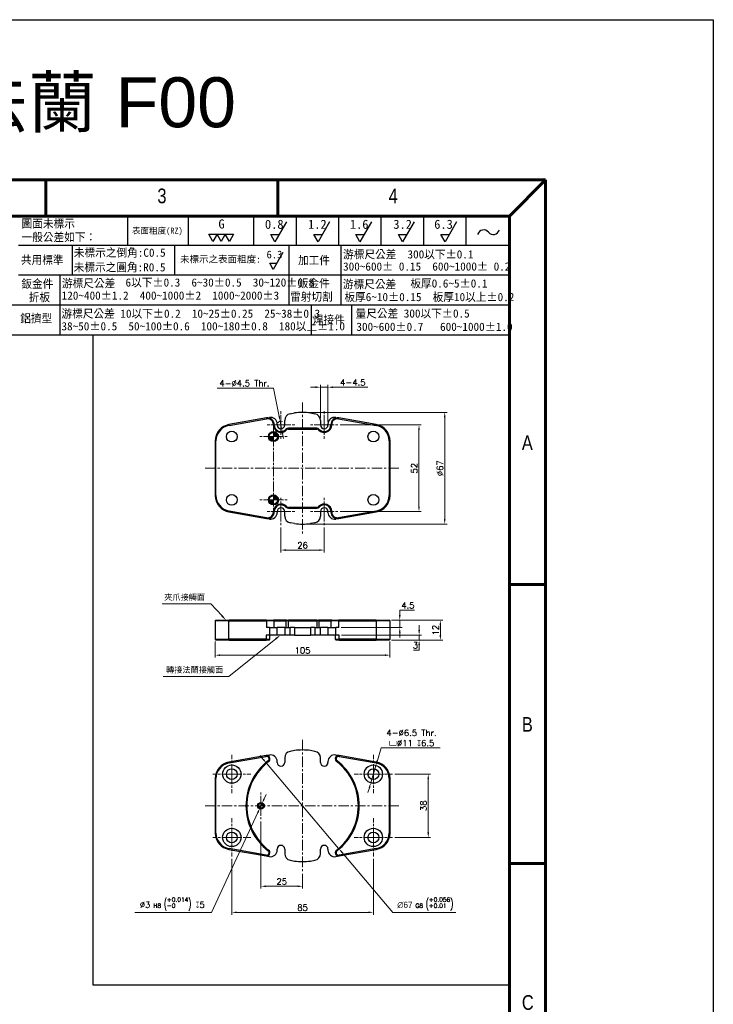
# Model space of a CAD drawing. Header units: inches. Extents: x 0 to 6721, y -3375 to 1330.
# Tile 161 of 198: x 4800 to 5216, y 198 to 789. Entities that reach past the tile are written whole.
import ezdxf
from ezdxf.enums import TextEntityAlignment as Align

# ---------------------------------------------------------------- set-up
doc = ezdxf.new("R2010")
doc.units = ezdxf.units.IN
doc.header["$MEASUREMENT"] = 0
for name, pattern in [('AM_ISO08W050x2', [9, 6, -0.75, 1.5, -0.75]), ('CENTER', [2, 1.25, -0.25, 0.25, -0.25]), ('SLD-實線', [0])]:
    doc.linetypes.add(name, pattern=pattern)
for name, color, linetype, lineweight in [('AM_5', 3, 'Continuous', 15), ('AM_7', 4, 'CENTER', 15), ('可見 (ISO)', 7, 'Continuous', 25), ('窄部可見 (ISO)', 7, 'Continuous', 25)]:
    doc.layers.add(name, color=color, linetype=linetype, lineweight=lineweight)
doc.layers.add('BORDER', color=7, linetype='Continuous')
doc.layers.add('圖框', color=7, linetype='SLD-實線')
doc.styles.add('SEACAD_arial_ttf', font='arial.ttf', dxfattribs={"height": 0.2})
doc.styles.get("Standard").update_dxf_attribs({"font": 'arial.ttf'})
doc.styles.add('尺寸標註', font='romans.shx', dxfattribs={"bigfont": 'CHINESET.SHX'})
doc.styles.add('標題欄', font='txt')
doc.dimstyles.new('複本(3) CNS2-1', dxfattribs={"dimtxt": 3.7, "dimasz": 3, "dimexe": 1.4, "dimexo": 1.4, "dimgap": 1, "dimtad": 1, "dimtoh": 1, "dimdsep": 46, "dimtxsty": '尺寸標註', "dimcen": 0, "dimclrd": 2, "dimclre": 2, "dimclrt": 3, "dimadec": 0, "dimazin": 2, "dimtp": 0.1, "dimtm": 0.1, "dimtfac": 0.71, "dimtmove": 0, "dimatfit": 0, "dimfxl": 0, "dimlwd": 13, "dimlwe": 13, "dimarcsym": 0})
doc.dimstyles.new('複本(3) CNS2-1$0', dxfattribs={"dimtxt": 3.7, "dimasz": 3, "dimexe": 1.4, "dimexo": 1.4, "dimgap": 1, "dimtad": 1, "dimtoh": 1, "dimdsep": 46, "dimtxsty": '尺寸標註', "dimcen": 0, "dimclrd": 2, "dimclre": 2, "dimclrt": 3, "dimadec": 0, "dimazin": 2, "dimtp": 0.1, "dimtm": 0.1, "dimtfac": 0.71, "dimtmove": 0, "dimatfit": 0, "dimfxl": 0, "dimlwd": 13, "dimlwe": 13, "dimarcsym": 0})
doc.dimstyles.new('複本(3) CNS2-1$3', dxfattribs={"dimtxt": 3.7, "dimasz": 3, "dimexe": 1.4, "dimexo": 1.4, "dimgap": 1, "dimtad": 1, "dimtoh": 1, "dimdsep": 46, "dimtxsty": '尺寸標註', "dimcen": 0, "dimclrd": 2, "dimclre": 2, "dimclrt": 3, "dimadec": 0, "dimazin": 2, "dimtp": 0.1, "dimtm": 0.1, "dimtfac": 0.71, "dimtmove": 0, "dimatfit": 0, "dimfxl": 0, "dimlwd": 13, "dimlwe": 13, "dimarcsym": 0})

# ---------------------------------------------------------------- blocks, each defined once
blk = doc.blocks.new('A4橫')
at = {"layer": 'BORDER', "color": 123, "linetype": 'Continuous', "lineweight": 60, "ltscale": 25.4}
for p, q in [((4924.32, 1453.75), (4731.53, 1453.75)), ((4824.32, 1453.75), (4824.32, 1446.54)), ((4870.72, 1453.75), (4870.72, 1446.54)), ((4924.32, 1453.75), (4917.11, 1446.54)), ((4924.32, 1170.89), (4924.32, 1453.75)), ((4917.11, 1446.54), (4731.53, 1446.54)), ((4917.11, 1446.54), (4917.11, 1170.89)), ((4924.32, 1372.83), (4917.11, 1372.83)), ((4924.32, 1316.96), (4917.11, 1316.96))]:
    blk.add_line(p, q, dxfattribs=at)
at = {"layer": 'BORDER', "color": 60, "linetype": 'Continuous', "ltscale": 25.4}
for p, q in [((4840.67, 1446.54), (4840.67, 1440.65)), ((4852.8, 1446.54), (4852.8, 1440.65)), ((4865.9, 1446.54), (4865.9, 1440.65)), ((4865.9, 1446.54), (4865.9, 1440.65)), ((4874.4, 1446.54), (4874.4, 1440.65)), ((4882.9, 1446.54), (4882.9, 1440.65)), ((4891.4, 1446.54), (4891.4, 1440.65)), ((4899.9, 1446.54), (4899.9, 1440.65)), ((4908.4, 1446.54), (4908.4, 1440.65)), ((4917.11, 1440.65), (4818.86, 1440.65)), ((4829.59, 1440.65), (4829.59, 1434.67)), ((4850.09, 1440.65), (4850.09, 1434.67)), ((4872.93, 1440.65), (4872.93, 1434.67)), ((4883.39, 1440.65), (4883.39, 1434.67)), ((4917.11, 1434.67), (4818.86, 1434.67)), ((4827.11, 1434.69), (4827.11, 1422.7)), ((4872.93, 1434.67), (4872.93, 1428.69)), ((4883.39, 1434.67), (4883.39, 1428.69)), ((4917.11, 1428.69), (4731.53, 1428.69)), ((4877.44, 1428.69), (4877.44, 1422.7)), ((4885.49, 1428.69), (4885.49, 1422.7)), ((4917.11, 1422.7), (4731.53, 1422.7))]:
    blk.add_line(p, q, dxfattribs=at)
at = {"layer": 'BORDER', "color": 2, "linetype": 'Continuous', "ltscale": 25.4}
for p, q in [((4872.47, 1445.36), (4870.18, 1441.39)), ((4881.09, 1445.36), (4878.8, 1441.39)), ((4889.47, 1445.36), (4887.18, 1441.39)), ((4898.02, 1445.36), (4895.73, 1441.39)), ((4906.52, 1445.36), (4904.23, 1441.39)), ((4857.76, 1441.45), (4856.93, 1442.88)), ((4856.93, 1442.88), (4858.58, 1442.88)), ((4858.58, 1442.88), (4857.76, 1441.45)), ((4859.4, 1441.45), (4858.58, 1442.88)), ((4858.58, 1442.88), (4860.23, 1442.88)), ((4860.23, 1442.88), (4859.4, 1441.45)), ((4861.05, 1441.45), (4860.23, 1442.88)), ((4860.23, 1442.88), (4861.88, 1442.88)), ((4861.88, 1442.88), (4861.05, 1441.45)), ((4870.18, 1441.39), (4869.35, 1442.82)), ((4869.35, 1442.82), (4871, 1442.82)), ((4878.8, 1441.39), (4877.97, 1442.82)), ((4877.97, 1442.82), (4879.62, 1442.82)), ((4887.18, 1441.39), (4886.35, 1442.82)), ((4886.35, 1442.82), (4888, 1442.82)), ((4895.73, 1441.39), (4894.9, 1442.82)), ((4894.9, 1442.82), (4896.55, 1442.82)), ((4904.23, 1441.39), (4903.41, 1442.82)), ((4903.41, 1442.82), (4905.06, 1442.82)), ((4871.77, 1439.25), (4869.82, 1435.87)), ((4869.82, 1435.87), (4869.12, 1437.09)), ((4869.12, 1437.09), (4870.52, 1437.09))]:
    blk.add_line(p, q, dxfattribs=at)
for centre, start, end in [((4911.95, 1442.49), 39.8056, 162.5792), ((4913.89, 1444.1), 219.8056, 342.5792)]:
    blk.add_arc(centre, 1.26, start, end, dxfattribs=at)
at = {"layer": 'BORDER', "color": 60, "linetype": 'Continuous', "ltscale": 25.4, "style": 'SEACAD_arial_ttf', "width": 0.8}
for s, p in [('3', (4846.64, 1452.04)), ('4', (4892.93, 1452.04)), ('A', (4919.6, 1402.64)), ('B', (4919.6, 1346.29)), ('C', (4919.6, 1290.65))]:
    blk.add_text(s, height=2.94, dxfattribs=at).set_placement(p, align=Align.TOP_LEFT)
at = {"layer": '圖框', "style": '標題欄'}
for s, height, p in [('圖面未標示', 1.641, (4819.45, 1445.85)), ('表面粗度(RZ)', 1.221, (4841.55, 1444.22)), ('G', 1.82, (4858.86, 1445.86)), ('0.8', 1.824, (4868.18, 1445.8)), ('1.2', 1.824, (4876.8, 1445.8)), ('1.6', 1.824, (4885.18, 1445.8)), ('3.2', 1.824, (4893.87, 1445.8)), ('6.3', 1.824, (4902.06, 1445.8)), ('一般公差如下：', 1.641, (4819.45, 1443.14)), ('未標示之倒角:C0.5', 1.6413, (4829.91, 1440.03)), ('共用標準', 1.641, (4819.33, 1438.58)), ('未標示之表面粗度:', 1.36, (4851.17, 1438.57)), ('6.3', 1.553, (4868.49, 1439.61)), ('加工件', 1.641, (4874.79, 1438.51)), ('游標尺公差  300以下%%P0.1', 1.6413, (4883.81, 1439.69)), ('未標示之圓角:R0.5', 1.6413, (4829.88, 1437.1)), ('300~600%%P 0.15  600~1000%%P 0.2', 1.6413, (4883.81, 1437.26)), ('鈑金件', 1.641, (4819.41, 1433.79)), ('游標尺公差', 1.641, (4827.54, 1433.9)), ('6以下%%P0.3  6~30%%P0.5  30~120%%P0.8', 1.6413, (4840.26, 1434.06)), ('鈑金件', 1.641, (4874.74, 1433.9)), ('游標尺公差', 1.641, (4883.77, 1433.71)), ('板厚0.6~5%%P0.1', 1.6413, (4897.28, 1433.87)), ('折板', 1.641, (4820.88, 1431.11)), ('120~400%%P1.2  400~1000%%P2  1000~2000%%P3', 1.6413, (4827.48, 1431.44)), ('雷射切割', 1.641, (4873.21, 1431.22)), ('板厚6~10%%P0.15  板厚10以上%%P0.2', 1.6413, (4884.08, 1431.15)), ('鋁擠型', 1.641, (4819.18, 1426.88)), ('游標尺公差 10以下%%P0.2  10~25%%P0.25  25~38%%P0.3', 1.6413, (4827.44, 1427.83)), ('焊接件', 1.641, (4877.74, 1426.61)), ('量尺公差 300以下%%P0.5  ', 1.6413, (4886.31, 1427.86)), ('38~50%%P0.5  50~100%%P0.6  100~180%%P0.8  180以上%%P1.0', 1.6413, (4827.44, 1425.3)), ('300~600%%P0.7   600~1000%%P1.0', 1.6413, (4886.48, 1425.2))]:
    blk.add_text(s, height=height, dxfattribs=at).set_placement(p, align=Align.TOP_LEFT)
blk = doc.blocks.new('*D423')
at = {"layer": 'AM_5', "color": 2, "lineweight": 13}
for p, q in [((4956.55, 484.42), (4956.55, 469.54)), ((4982.55, 484.42), (4982.55, 469.54)), ((4959.55, 470.94), (4979.55, 470.94))]:
    blk.add_line(p, q, dxfattribs=at)
at = {"layer": 'AM_5', "color": 2}
for points in [[(4959.55, 471.44), (4959.55, 470.44), (4956.55, 470.94)], [(4979.55, 471.44), (4979.55, 470.44), (4982.55, 470.94)]]:
    blk.add_solid(points, dxfattribs=at)
at = {"layer": 'Defpoints', "color": 0}
for p in [(4956.55, 485.82), (4982.55, 485.82), (4982.55, 470.94)]:
    blk.add_point(p, dxfattribs=at)
at = {"layer": 'AM_5', "color": 3, "insert": (4969.55, 473.79), "char_height": 3.7, "attachment_point": 5, "style": '尺寸標註'}
blk.add_mtext('26', dxfattribs=at)
blk = doc.blocks.new('*D424')
at = {"layer": 'AM_5', "color": 2, "lineweight": 13}
for p, q in [((4992.2, 546.07), (5040.86, 546.07)), ((5039.46, 543.07), (5039.46, 497.07)), ((4992.2, 494.07), (5040.86, 494.07))]:
    blk.add_line(p, q, dxfattribs=at)
at = {"layer": 'AM_5', "color": 2}
for points in [[(5038.96, 543.07), (5039.96, 543.07), (5039.46, 546.07)], [(5038.96, 497.07), (5039.96, 497.07), (5039.46, 494.07)]]:
    blk.add_solid(points, dxfattribs=at)
at = {"layer": 'Defpoints', "color": 0}
for p in [(4990.8, 546.07), (4990.8, 494.07), (5039.46, 494.07)]:
    blk.add_point(p, dxfattribs=at)
at = {"layer": 'AM_5', "color": 3, "insert": (5036.61, 520.07), "char_height": 3.7, "attachment_point": 5, "rotation": 90, "style": '尺寸標註'}
blk.add_mtext('52', dxfattribs=at)
blk = doc.blocks.new('*D425')
at = {"layer": 'AM_5', "color": 2, "lineweight": 13}
for p, q in [((4970.95, 553.57), (5056.31, 553.57)), ((5054.91, 550.57), (5054.91, 489.57)), ((4970.95, 486.57), (5056.31, 486.57))]:
    blk.add_line(p, q, dxfattribs=at)
at = {"layer": 'AM_5', "color": 2}
for points in [[(5054.41, 550.57), (5055.41, 550.57), (5054.91, 553.57)], [(5054.41, 489.57), (5055.41, 489.57), (5054.91, 486.57)]]:
    blk.add_solid(points, dxfattribs=at)
at = {"layer": 'Defpoints', "color": 0}
for p in [(4969.55, 553.57), (4969.55, 486.57), (5054.91, 486.57)]:
    blk.add_point(p, dxfattribs=at)
at = {"layer": 'AM_5', "color": 3, "insert": (5052.06, 520.07), "char_height": 3.7, "attachment_point": 5, "rotation": 90, "style": '尺寸標註'}
blk.add_mtext('%%C67', dxfattribs=at)
blk = doc.blocks.new('*D426')
at = {"layer": 'AM_5', "color": 2, "lineweight": 13}
for p, q in [((4952.13, 568.21), (4918.18, 568.21)), ((4955.52, 551.22), (4952.13, 568.21)), ((4956.99, 543.87), (4956.11, 548.28)), ((4957.58, 540.93), (4958.17, 537.98))]:
    blk.add_line(p, q, dxfattribs=at)
blk.add_arc((4956.55, 546.07), 2.25, 65.65847, 144.34929, dxfattribs=at)
at = {"layer": 'AM_5', "color": 2}
for points in [[(4956.01, 551.32), (4955.03, 551.12), (4956.11, 548.28)], [(4958.07, 541.02), (4957.09, 540.83), (4956.99, 543.87)]]:
    blk.add_solid(points, dxfattribs=at)
at = {"layer": 'Defpoints', "color": 0}
for p in [(4956.11, 548.28), (4956.99, 543.87)]:
    blk.add_point(p, dxfattribs=at)
at = {"layer": 'AM_5', "color": 3, "insert": (4934.65, 571.06), "char_height": 3.7, "attachment_point": 5, "style": '尺寸標註'}
blk.add_mtext('4-∅4.5 Thr.', dxfattribs=at)
blk = doc.blocks.new('*D427')
at = {"layer": 'AM_5', "color": 2, "lineweight": 13}
for p, q in [((4977.3, 568.71), (4974.3, 568.71)), ((4980.3, 550.22), (4980.3, 570.11)), ((4980.3, 568.71), (4984.8, 568.71)), ((4984.8, 548.02), (4984.8, 570.11)), ((4987.8, 568.71), (5008.66, 568.71))]:
    blk.add_line(p, q, dxfattribs=at)
at = {"layer": 'AM_5', "color": 2}
for points in [[(4977.3, 569.21), (4977.3, 568.21), (4980.3, 568.71)], [(4987.8, 569.21), (4987.8, 568.21), (4984.8, 568.71)]]:
    blk.add_solid(points, dxfattribs=at)
at = {"layer": 'Defpoints', "color": 0}
for p in [(4984.8, 568.71), (4980.3, 548.82), (4984.8, 546.62)]:
    blk.add_point(p, dxfattribs=at)
at = {"layer": 'AM_5', "color": 3, "insert": (4999.73, 571.56), "char_height": 3.7, "attachment_point": 5, "style": '尺寸標註'}
blk.add_mtext('4-4.5', dxfattribs=at)
blk = doc.blocks.new('*D428')
at = {"layer": 'AM_5', "color": 2, "lineweight": 13}
for p, q in [((5039.56, 422.88), (5039.56, 425.88)), ((4992.92, 419.88), (5040.96, 419.88)), ((5039.56, 419.88), (5039.56, 416.88)), ((5022.95, 416.88), (5040.96, 416.88)), ((5039.56, 413.88), (5039.56, 410.88)), ((5039.56, 410.88), (5036.1, 410.88))]:
    blk.add_line(p, q, dxfattribs=at)
at = {"layer": 'AM_5', "color": 2}
for points in [[(5039.06, 422.88), (5040.06, 422.88), (5039.56, 419.88)], [(5039.06, 413.88), (5040.06, 413.88), (5039.56, 416.88)]]:
    blk.add_solid(points, dxfattribs=at)
at = {"layer": 'Defpoints', "color": 0}
for p in [(4991.52, 419.88), (5021.55, 416.88), (5039.56, 416.88)]:
    blk.add_point(p, dxfattribs=at)
at = {"layer": 'AM_5', "color": 3, "insert": (5037.33, 413.73), "char_height": 3.7, "attachment_point": 5, "style": '尺寸標註'}
blk.add_mtext('3', dxfattribs=at)
blk = doc.blocks.new('*D429')
at = {"layer": 'AM_5', "color": 2, "lineweight": 13}
for p, q in [((5027.91, 431.88), (5027.91, 434.88)), ((5027.91, 434.88), (5036.67, 434.88)), ((5022.95, 428.88), (5029.31, 428.88)), ((5027.91, 424.38), (5027.91, 428.88)), ((4992.65, 424.38), (5029.31, 424.38)), ((5027.91, 421.38), (5027.91, 418.38))]:
    blk.add_line(p, q, dxfattribs=at)
at = {"layer": 'AM_5', "color": 2}
for points in [[(5027.41, 431.88), (5028.41, 431.88), (5027.91, 428.88)], [(5027.41, 421.38), (5028.41, 421.38), (5027.91, 424.38)]]:
    blk.add_solid(points, dxfattribs=at)
at = {"layer": 'Defpoints', "color": 0}
for p in [(5021.55, 428.88), (4991.25, 424.38), (5027.91, 424.38)]:
    blk.add_point(p, dxfattribs=at)
at = {"layer": 'AM_5', "color": 3, "insert": (5032.79, 437.73), "char_height": 3.7, "attachment_point": 5, "style": '尺寸標註'}
blk.add_mtext('4.5', dxfattribs=at)
blk = doc.blocks.new('*D430')
at = {"layer": 'AM_5', "color": 2, "lineweight": 13}
for p, q in [((5022.95, 428.88), (5053.69, 428.88)), ((5052.29, 425.88), (5052.29, 419.88)), ((5022.95, 416.88), (5053.69, 416.88))]:
    blk.add_line(p, q, dxfattribs=at)
at = {"layer": 'AM_5', "color": 2}
for points in [[(5051.79, 425.88), (5052.79, 425.88), (5052.29, 428.88)], [(5051.79, 419.88), (5052.79, 419.88), (5052.29, 416.88)]]:
    blk.add_solid(points, dxfattribs=at)
at = {"layer": 'Defpoints', "color": 0}
for p in [(5021.55, 428.88), (5021.55, 416.88), (5052.29, 416.88)]:
    blk.add_point(p, dxfattribs=at)
at = {"layer": 'AM_5', "color": 3, "insert": (5049.44, 422.88), "char_height": 3.7, "attachment_point": 5, "rotation": 90, "style": '尺寸標註'}
blk.add_mtext('12', dxfattribs=at)
blk = doc.blocks.new('*D431')
at = {"layer": 'AM_5', "color": 2, "lineweight": 13}
for p, q in [((4917.05, 415.98), (4917.05, 406.46)), ((5022.05, 415.98), (5022.05, 406.46)), ((4920.05, 407.86), (5019.05, 407.86))]:
    blk.add_line(p, q, dxfattribs=at)
at = {"layer": 'AM_5', "color": 2}
for points in [[(4920.05, 408.36), (4920.05, 407.36), (4917.05, 407.86)], [(5019.05, 408.36), (5019.05, 407.36), (5022.05, 407.86)]]:
    blk.add_solid(points, dxfattribs=at)
at = {"layer": 'Defpoints', "color": 0}
for p in [(4917.05, 417.38), (5022.05, 417.38), (5022.05, 407.86)]:
    blk.add_point(p, dxfattribs=at)
at = {"layer": 'AM_5', "color": 3, "insert": (4969.55, 410.71), "char_height": 3.7, "attachment_point": 5, "style": '尺寸標註'}
blk.add_mtext('105', dxfattribs=at)
blk = doc.blocks.new('*D432')
at = {"layer": 'AM_5', "color": 2, "lineweight": 13}
for p, q in [((5024.95, 336.46), (5046.42, 336.46)), ((5045.02, 333.46), (5045.02, 301.46)), ((5024.95, 298.46), (5046.42, 298.46))]:
    blk.add_line(p, q, dxfattribs=at)
at = {"layer": 'AM_5', "color": 2}
for points in [[(5044.52, 333.46), (5045.52, 333.46), (5045.02, 336.46)], [(5044.52, 301.46), (5045.52, 301.46), (5045.02, 298.46)]]:
    blk.add_solid(points, dxfattribs=at)
at = {"layer": 'Defpoints', "color": 0}
for p in [(5023.55, 336.46), (5023.55, 298.46), (5045.02, 298.46)]:
    blk.add_point(p, dxfattribs=at)
at = {"layer": 'AM_5', "color": 3, "insert": (5042.17, 317.46), "char_height": 3.7, "attachment_point": 5, "rotation": 90, "style": '尺寸標註'}
blk.add_mtext('38', dxfattribs=at)
blk = doc.blocks.new('*D433')
at = {"layer": 'AM_5', "color": 2, "lineweight": 13}
for p, q in [((4927.05, 285.56), (4927.05, 252.09)), ((5012.05, 285.56), (5012.05, 252.09)), ((4930.05, 253.49), (5009.05, 253.49))]:
    blk.add_line(p, q, dxfattribs=at)
at = {"layer": 'AM_5', "color": 2}
for points in [[(4930.05, 253.99), (4930.05, 252.99), (4927.05, 253.49)], [(5009.05, 253.99), (5009.05, 252.99), (5012.05, 253.49)]]:
    blk.add_solid(points, dxfattribs=at)
at = {"layer": 'Defpoints', "color": 0}
for p in [(4927.05, 286.96), (5012.05, 286.96), (5012.05, 253.49)]:
    blk.add_point(p, dxfattribs=at)
at = {"layer": 'AM_5', "color": 3, "insert": (4969.55, 256.34), "char_height": 3.7, "attachment_point": 5, "style": '尺寸標註'}
blk.add_mtext('85', dxfattribs=at)
blk = doc.blocks.new('*D434')
at = {"layer": 'AM_5', "color": 2, "lineweight": 13}
for p, q in [((4944.55, 308.06), (4944.55, 267.74)), ((4969.55, 276.56), (4969.55, 267.74)), ((4947.55, 269.14), (4966.55, 269.14))]:
    blk.add_line(p, q, dxfattribs=at)
at = {"layer": 'AM_5', "color": 2}
for points in [[(4947.55, 269.64), (4947.55, 268.64), (4944.55, 269.14)], [(4966.55, 269.64), (4966.55, 268.64), (4969.55, 269.14)]]:
    blk.add_solid(points, dxfattribs=at)
at = {"layer": 'Defpoints', "color": 0}
for p in [(4944.55, 309.46), (4969.55, 277.96), (4969.55, 269.14)]:
    blk.add_point(p, dxfattribs=at)
at = {"layer": 'AM_5', "color": 3, "insert": (4957.05, 271.99), "char_height": 3.7, "attachment_point": 5, "style": '尺寸標註'}
blk.add_mtext('25', dxfattribs=at)
blk = doc.blocks.new('*D435')
at = {"layer": 'AM_5', "color": 2, "lineweight": 13}
for p, q in [((4946.45, 321.54), (4947.71, 324.26)), ((4942.66, 313.37), (4914.91, 253.49)), ((4945.18, 318.82), (4943.92, 316.09)), ((4914.91, 253.49), (4868.71, 253.49))]:
    blk.add_line(p, q, dxfattribs=at)
at = {"layer": 'AM_5', "color": 2}
for points in [[(4945.99, 321.75), (4946.9, 321.33), (4945.18, 318.82)], [(4942.21, 313.58), (4943.11, 313.16), (4943.92, 316.09)]]:
    blk.add_solid(points, dxfattribs=at)
at = {"layer": 'Defpoints', "color": 0}
for p in [(4943.92, 316.09), (4945.18, 318.82)]:
    blk.add_point(p, dxfattribs=at)
at = {"layer": 'AM_5', "color": 3, "insert": (4891.31, 258.44), "char_height": 3.7, "attachment_point": 5, "style": '尺寸標註'}
blk.add_mtext('∅3{}{\\H0.7x;\\C3; H8 {\\H2x;\\W0.5;(}\\S+0.014^ -0;{\\H2x;\\W0.5;)}}{{}} {\\Famgdt|c136;x}5', dxfattribs=at)
blk = doc.blocks.new('*D436')
at = {"layer": 'AM_5', "color": 2, "lineweight": 13}
for p, q in [((5014.46, 344.61), (5016.71, 352.22)), ((5016.71, 352.22), (5052.25, 352.22)), ((5010.49, 331.18), (5013.61, 341.73)), ((5009.64, 328.3), (5008.79, 325.43))]:
    blk.add_line(p, q, dxfattribs=at)
at = {"layer": 'AM_5', "color": 2}
for points in [[(5013.98, 344.75), (5014.94, 344.47), (5013.61, 341.73)], [(5009.16, 328.45), (5010.12, 328.16), (5010.49, 331.18)]]:
    blk.add_solid(points, dxfattribs=at)
at = {"layer": 'Defpoints', "color": 0}
for p in [(5013.61, 341.73), (5010.49, 331.18)]:
    blk.add_point(p, dxfattribs=at)
at = {"layer": 'AM_5', "color": 3, "insert": (5034.98, 358.15), "char_height": 3.7, "attachment_point": 5, "style": '尺寸標註'}
blk.add_mtext('4-∅6.5 Thr.\\P{\\Famgdt|c136;v}∅11 {\\Famgdt|c136;x}6.5', dxfattribs=at)
blk = doc.blocks.new('SW_DOWELSYMBOL_1')
at = {"linetype": 'Continuous', "lineweight": 18}
h = blk.add_hatch(color=0, dxfattribs=at)
edge = h.paths.add_edge_path(flags=0)
edge.add_arc((0, 0), 1.5, 180, 270)
edge.add_line((0, -1.5), (0, 0))
edge.add_line((0, 0), (-1.5, 0))
h = blk.add_hatch(color=0, dxfattribs=at)
edge = h.paths.add_edge_path(flags=0)
edge.add_arc((0, 0), 1.5, 0, 90)
edge.add_line((0, 1.5), (0, 0))
edge.add_line((0, 0), (1.5, 0))
at = {"color": 0, "linetype": 'Continuous', "lineweight": 18}
blk.add_circle((0, 0), 1.5, dxfattribs=at)
blk = doc.blocks.new('*D437')
at = {"layer": 'AM_5', "color": 2, "lineweight": 13}
for p, q in [((4945.96, 345.3), (4944.02, 347.59)), ((4947.89, 343.01), (4991.21, 291.9)), ((4993.15, 289.61), (5023.76, 253.49)), ((5023.76, 253.49), (5061.64, 253.49))]:
    blk.add_line(p, q, dxfattribs=at)
at = {"layer": 'AM_5', "color": 2}
for points in [[(4946.34, 345.62), (4945.57, 344.98), (4947.89, 343.01)], [(4993.53, 289.93), (4992.77, 289.29), (4991.21, 291.9)]]:
    blk.add_solid(points, dxfattribs=at)
at = {"layer": 'Defpoints', "color": 0}
for p in [(4947.89, 343.01), (4991.21, 291.9)]:
    blk.add_point(p, dxfattribs=at)
at = {"layer": 'AM_5', "color": 3, "insert": (5043.2, 258.44), "char_height": 3.7, "attachment_point": 5, "style": '尺寸標註'}
blk.add_mtext('{\\fGulim|b0|i0|c129|p0;∅67}{}{\\H0.7x;\\C3; G8 {\\H2x;\\W0.5;(}\\S+0.056^ +0.01;{\\H2x;\\W0.5;)}}', dxfattribs=at)
blk = doc.blocks.new('*S377')
at = {"layer": 'AM_5', "color": 7}
for p, q in [((10269.07, 396.44), (10298.19, 396.44)), ((10298.19, 396.44), (10304.95, 389.13))]:
    blk.add_line(p, q, dxfattribs=at)
at = {"layer": 'AM_5', "color": 7, "linetype": 'Continuous'}
blk.add_trace([(10304.53, 388.73), (10305.38, 389.53), (10307.33, 386.56)], dxfattribs=at)
at = {"layer": 'AM_5', "color": 2, "insert": (10294.69, 398.19), "char_height": 3.5, "attachment_point": 9}
blk.add_mtext('{\\fPMingLiU|b0|i0|c136|p18;夾爪接觸面}', dxfattribs=at)
blk = doc.blocks.new('*S378')
at = {"layer": 'AM_5', "color": 7}
for p, q in [((10301.62, 353.82), (10329.76, 376.37)), ((10262, 353.82), (10301.62, 353.82))]:
    blk.add_line(p, q, dxfattribs=at)
at = {"layer": 'AM_5', "color": 7, "linetype": 'Continuous'}
blk.add_trace([(10330.12, 375.92), (10329.39, 376.83), (10332.49, 378.56)], dxfattribs=at)
at = {"layer": 'AM_5', "color": 2, "insert": (10298.12, 355.57), "char_height": 3.5, "attachment_point": 9}
blk.add_mtext('{\\fPMingLiU|b0|i0|c136|p18;轉接法蘭接觸面}', dxfattribs=at)

msp = doc.modelspace()

# ---------------------------------------------------------------- linework, layer by layer
at = {"color": 7}
for p, q in [((4843.581, 599.964), (4843.581, 209.964)), ((4843.581, 209.964), (5093.78, 209.964))]:
    msp.add_line(p, q, dxfattribs=at)
at = {"color": 4}
msp.add_lwpolyline([(4436.223, 789.318), (5216.223, 789.318), (5216.223, -3374.682), (4436.223, -3374.682)], close=True, dxfattribs=at)
at = {"layer": 'AM_7', "ltscale": 5}
for p, q in [((4969.553, 559.575), (4969.553, 480.575)), ((4911.053, 520.075), (5028.053, 520.075)), ((4969.553, 356.956), (4969.553, 277.956)), ((4911.053, 317.456), (5028.053, 317.456))]:
    msp.add_line(p, q, dxfattribs=at)
at = {"layer": 'AM_7', "linetype": 'AM_ISO08W050x2'}
for p, q in [((4956.553, 546.075), (4956.553, 554.325)), ((4982.553, 546.075), (4982.553, 554.325)), ((4956.553, 546.075), (4948.303, 546.075)), ((4952.053, 548.075), (4952.053, 492.075)), ((4956.553, 546.075), (4964.803, 546.075)), ((4956.553, 546.075), (4956.553, 537.825)), ((4982.553, 546.075), (4974.303, 546.075)), ((4982.553, 546.075), (4990.803, 546.075)), ((4982.553, 546.075), (4982.553, 537.825)), ((4952.053, 539.075), (4943.053, 539.075)), ((4952.053, 539.075), (4961.053, 539.075)), ((4952.053, 501.075), (4943.053, 501.075)), ((4952.053, 501.075), (4961.053, 501.075)), ((4956.553, 494.075), (4956.553, 502.325)), ((4982.553, 494.075), (4982.553, 502.325)), ((4956.553, 494.075), (4948.303, 494.075)), ((4956.553, 494.075), (4964.803, 494.075)), ((4956.553, 494.075), (4956.553, 485.825)), ((4982.553, 494.075), (4974.303, 494.075)), ((4982.553, 494.075), (4990.803, 494.075)), ((4982.553, 494.075), (4982.553, 485.825)), ((4927.053, 336.456), (4927.053, 347.956)), ((5012.053, 336.456), (5012.053, 347.956)), ((4927.053, 336.456), (4915.553, 336.456)), ((4927.053, 336.456), (4938.553, 336.456)), ((4927.053, 336.456), (4927.053, 324.956)), ((5012.053, 336.456), (5000.553, 336.456)), ((5012.053, 336.456), (5023.553, 336.456)), ((5012.053, 336.456), (5012.053, 324.956)), ((4944.553, 317.456), (4944.553, 325.456)), ((4944.553, 317.456), (4944.553, 309.456)), ((4927.053, 298.456), (4927.053, 309.956)), ((5012.053, 298.456), (5012.053, 309.956)), ((4927.053, 298.456), (4915.553, 298.456)), ((4927.053, 298.456), (4938.553, 298.456)), ((4927.053, 298.456), (4927.053, 286.956)), ((5012.053, 298.456), (5000.553, 298.456)), ((5012.053, 298.456), (5023.553, 298.456)), ((5012.053, 298.456), (5012.053, 286.956))]:
    msp.add_line(p, q, dxfattribs=at)
at = {"layer": '可見 (ISO)'}
for p, q in [((4947.859, 550.249), (4925.317, 546.274)), ((4925.404, 545.782), (4947.946, 549.757)), ((4947.859, 550.249), (4949.609, 550.558)), ((4962.109, 552.762), (4964.776, 553.232)), ((4974.331, 553.232), (4976.998, 552.762)), ((4989.498, 550.558), (4991.248, 550.249)), ((4991.161, 549.757), (5013.703, 545.782)), ((5013.79, 546.274), (4991.248, 550.249)), ((4952.053, 546.31), (4952.053, 546.075)), ((4952.553, 546.075), (4952.553, 546.31)), ((4954.303, 546.619), (4954.303, 546.075)), ((4958.803, 546.075), (4958.803, 548.823)), ((4978.081, 544.075), (4961.026, 544.075)), ((4980.303, 548.823), (4980.303, 546.075)), ((4984.803, 546.075), (4984.803, 546.619)), ((4986.553, 546.31), (4986.553, 546.075)), ((4987.053, 546.075), (4987.053, 546.31)), ((4961.026, 543.575), (4978.081, 543.575)), ((4917.053, 536.426), (4917.053, 503.723)), ((4917.553, 503.723), (4917.553, 536.426)), ((5021.553, 536.426), (5021.553, 503.723)), ((5022.053, 503.723), (5022.053, 536.426)), ((4978.081, 496.575), (4961.026, 496.575)), ((4925.317, 493.875), (4947.859, 489.9)), ((4947.946, 490.392), (4925.404, 494.367)), ((4952.053, 494.075), (4952.053, 493.839)), ((4952.553, 493.839), (4952.553, 494.075)), ((4954.303, 494.075), (4954.303, 493.531)), ((4958.803, 491.326), (4958.803, 494.075)), ((4961.026, 496.075), (4978.081, 496.075)), ((4980.303, 494.075), (4980.303, 491.326)), ((4984.803, 493.531), (4984.803, 494.075)), ((4986.553, 494.075), (4986.553, 493.839)), ((4987.053, 493.839), (4987.053, 494.075)), ((5013.703, 494.367), (4991.161, 490.392)), ((4991.248, 489.9), (5013.79, 493.875)), ((4949.609, 489.591), (4947.859, 489.9)), ((4964.776, 486.917), (4962.109, 487.387)), ((4976.998, 487.387), (4974.331, 486.917)), ((4991.248, 489.9), (4989.498, 489.591)), ((4917.053, 428.381), (4917.553, 428.881)), ((4925.317, 428.381), (4917.053, 428.381)), ((4917.053, 428.381), (4917.053, 417.381)), ((4917.553, 428.881), (4925.404, 428.881)), ((4925.317, 428.381), (4947.859, 428.381)), ((4947.946, 428.881), (4925.404, 428.881)), ((4952.553, 428.381), (4947.859, 428.381)), ((4947.946, 428.881), (4952.053, 428.881)), ((4959.908, 428.881), (4952.053, 428.881)), ((4952.553, 428.381), (4952.053, 428.881)), ((4952.553, 428.381), (4959.535, 428.381)), ((4952.553, 424.381), (4952.553, 428.381)), ((4961.026, 428.381), (4959.535, 428.381)), ((4959.908, 428.881), (4961.026, 428.881)), ((4978.081, 428.881), (4961.026, 428.881)), ((4961.026, 428.381), (4978.081, 428.381)), ((4978.081, 428.881), (4979.199, 428.881)), ((4979.572, 428.381), (4978.081, 428.381)), ((4987.053, 428.881), (4979.199, 428.881)), ((4979.572, 428.381), (4986.553, 428.381)), ((4986.553, 428.381), (4987.053, 428.881)), ((4991.248, 428.381), (4986.553, 428.381)), ((4986.553, 428.381), (4986.553, 424.381)), ((4987.053, 428.881), (4991.161, 428.881)), ((5013.703, 428.881), (4991.161, 428.881)), ((4991.248, 428.381), (5013.79, 428.381)), ((5013.703, 428.881), (5021.553, 428.881)), ((5022.053, 428.381), (5013.79, 428.381)), ((5022.053, 428.381), (5021.553, 428.881)), ((5022.053, 417.381), (5022.053, 428.381)), ((4949.609, 419.881), (4947.586, 419.881)), ((4949.609, 424.381), (4947.859, 424.381)), ((4949.609, 424.381), (4954.303, 424.381)), ((4954.303, 419.881), (4949.609, 419.881)), ((4949.933, 417.381), (4949.933, 419.881)), ((4954.303, 419.881), (4954.303, 424.381)), ((4958.803, 424.381), (4954.303, 424.381)), ((4958.803, 419.881), (4954.303, 419.881)), ((4958.803, 424.381), (4962.109, 424.381)), ((4958.803, 424.381), (4958.803, 419.881)), ((4962.109, 419.881), (4958.803, 419.881)), ((4964.776, 424.381), (4962.109, 424.381)), ((4964.776, 419.881), (4962.109, 419.881)), ((4964.776, 424.381), (4964.776, 419.881)), ((4964.776, 424.381), (4974.331, 424.381)), ((4964.776, 419.881), (4974.331, 419.881)), ((4974.331, 424.381), (4974.331, 419.881)), ((4976.998, 424.381), (4974.331, 424.381)), ((4976.998, 419.881), (4974.331, 419.881)), ((4976.998, 424.381), (4980.303, 424.381)), ((4980.303, 419.881), (4976.998, 419.881)), ((4980.303, 419.881), (4980.303, 424.381)), ((4984.803, 424.381), (4980.303, 424.381)), ((4984.803, 419.881), (4980.303, 419.881)), ((4984.803, 424.381), (4989.498, 424.381)), ((4984.803, 424.381), (4984.803, 419.881)), ((4989.498, 419.881), (4984.803, 419.881)), ((4989.174, 419.881), (4989.174, 417.381)), ((4991.248, 424.381), (4989.498, 424.381)), ((4991.521, 419.881), (4989.498, 419.881)), ((4917.053, 417.381), (4925.317, 417.381)), ((4917.053, 417.381), (4917.553, 416.881)), ((4925.404, 416.881), (4917.553, 416.881)), ((4947.586, 417.381), (4925.317, 417.381)), ((4925.404, 416.881), (4947.673, 416.881)), ((4947.586, 417.381), (4949.933, 417.381)), ((4949.433, 416.881), (4947.673, 416.881)), ((4949.433, 416.881), (4949.933, 417.381)), ((4989.174, 417.381), (4991.521, 417.381)), ((4989.674, 416.881), (4989.174, 417.381)), ((4991.434, 416.881), (4989.674, 416.881)), ((4991.434, 416.881), (5013.703, 416.881)), ((5013.79, 417.381), (4991.521, 417.381)), ((5021.553, 416.881), (5013.703, 416.881)), ((5013.79, 417.381), (5022.053, 417.381)), ((5022.053, 417.381), (5021.553, 416.881)), ((4964.776, 350.613), (4962.109, 350.143)), ((4976.998, 350.143), (4974.331, 350.613)), ((4947.586, 347.582), (4925.317, 343.656)), ((4925.404, 343.163), (4947.673, 347.09)), ((4949.609, 347.939), (4947.586, 347.582)), ((4954.303, 343.456), (4954.303, 344)), ((4958.803, 346.204), (4958.803, 343.456)), ((4980.303, 343.456), (4980.303, 346.204)), ((4984.803, 344), (4984.803, 343.456)), ((4991.521, 347.582), (4989.498, 347.939)), ((4991.434, 347.09), (5013.703, 343.163)), ((5013.79, 343.656), (4991.521, 347.582)), ((4917.053, 333.808), (4917.053, 301.104)), ((4917.553, 301.104), (4917.553, 333.808)), ((5021.553, 333.808), (5021.553, 301.104)), ((5022.053, 301.104), (5022.053, 333.808)), ((4925.317, 291.256), (4947.586, 287.329)), ((4947.673, 287.822), (4925.404, 291.748)), ((4954.303, 290.912), (4954.303, 291.456)), ((4958.803, 291.456), (4958.803, 288.708)), ((4980.303, 288.708), (4980.303, 291.456)), ((4984.803, 291.456), (4984.803, 290.912)), ((5013.703, 291.748), (4991.434, 287.822)), ((4991.521, 287.329), (5013.79, 291.256)), ((4947.586, 287.329), (4949.609, 286.972)), ((4962.109, 284.768), (4964.776, 284.298)), ((4974.331, 284.298), (4976.998, 284.768)), ((4989.498, 286.972), (4991.521, 287.329))]:
    msp.add_line(p, q, dxfattribs=at)
for centre, radius in [((4927.053, 539.075), 3.25), ((4952.053, 539.075), 3), ((4952.053, 539.075), 2.5), ((5012.053, 539.075), 3.25), ((4927.053, 501.075), 3.25), ((4952.053, 501.075), 3), ((4952.053, 501.075), 2.5), ((5012.053, 501.075), 3.25), ((4927.053, 336.456), 5.5), ((4927.053, 336.456), 3.25), ((5012.053, 336.456), 5.5), ((5012.053, 336.456), 3.25), ((4944.553, 317.456), 2), ((4944.553, 317.456), 1.5), ((4927.053, 298.456), 5.5), ((4927.053, 298.456), 3.25), ((5012.053, 298.456), 5.5), ((5012.053, 298.456), 3.25)]:
    msp.add_circle(centre, radius, dxfattribs=at)
for centre, radius, start, end in [((4948.553, 546.31), 4, 0, 100), ((4948.553, 546.31), 3.5, 0, 100), ((4950.303, 546.619), 4, 0, 100), ((4962.803, 548.823), 4, 100, 180), ((4969.553, 520.075), 33.5, 81.800336, 98.199664), ((4976.303, 548.823), 4, 0, 80), ((4988.803, 546.619), 4, 80, 180), ((4990.553, 546.31), 4, 80, 180), ((4990.553, 546.31), 3.5, 80, 180), ((4927.053, 536.426), 10, 100, 180), ((4927.053, 536.426), 9.5, 100, 180), ((4956.553, 546.075), 4.5, 180, 318.189685), ((4956.553, 546.075), 4, 180, 318.189685), ((4956.553, 546.075), 2.25, 180, 0), ((4961.026, 542.075), 2, 90, 138.189685), ((4978.081, 542.075), 2, 41.810315, 90), ((4982.553, 546.075), 4.5, 221.810315, 0), ((4982.553, 546.075), 4, 221.810315, 0), ((4982.553, 546.075), 2.25, 180, 0), ((5012.053, 536.426), 9.5, 0, 80), ((5012.053, 536.426), 10, 0, 80), ((4961.026, 542.075), 1.5, 90, 138.189685), ((4978.081, 542.075), 1.5, 41.810315, 90), ((4927.053, 503.723), 10, 180, 260), ((4927.053, 503.723), 9.5, 180, 260), ((5012.053, 503.723), 9.5, 280, 0), ((5012.053, 503.723), 10, 280, 0), ((4956.553, 494.075), 4.5, 41.810315, 180), ((4956.553, 494.075), 4, 41.810315, 180), ((4961.026, 498.075), 2, 221.810315, 270), ((4961.026, 498.075), 1.5, 221.810315, 270), ((4978.081, 498.075), 1.5, 270, 318.189685), ((4978.081, 498.075), 2, 270, 318.189685), ((4982.553, 494.075), 4.5, 0, 138.189685), ((4982.553, 494.075), 4, 0, 138.189685), ((4948.553, 493.839), 4, 260, 0), ((4948.553, 493.839), 3.5, 260, 0), ((4950.303, 493.531), 4, 260, 0), ((4956.553, 494.075), 2.25, 0, 180), ((4962.803, 491.326), 4, 180, 260), ((4976.303, 491.326), 4, 280, 0), ((4982.553, 494.075), 2.25, 0, 180), ((4988.803, 493.531), 4, 180, 280), ((4990.553, 493.839), 4, 180, 280), ((4990.553, 493.839), 3.5, 180, 280), ((4969.553, 520.075), 33.5, 261.800336, 278.199664), ((4962.803, 346.204), 4, 100, 180), ((4969.553, 317.456), 33.5, 81.800336, 98.199664), ((4976.303, 346.204), 4, 0, 80), ((4927.053, 333.808), 10, 100, 180), ((4927.053, 333.808), 9.5, 100, 180), ((4969.553, 317.456), 34, 127.518942, 232.481058), ((4969.553, 317.456), 33.5, 127.518942, 232.481058), ((4947.933, 345.613), 2, 307.518942, 100), ((4947.933, 345.613), 1.5, 307.518942, 100), ((4950.303, 344), 4, 0, 100), ((4956.553, 343.456), 2.25, 180, 0), ((4982.553, 343.456), 2.25, 180, 0), ((4988.803, 344), 4, 80, 180), ((4991.174, 345.613), 2, 80, 232.481058), ((4991.174, 345.613), 1.5, 80, 232.481058), ((4969.553, 317.456), 33.5, 307.518942, 52.481058), ((4969.553, 317.456), 34, 307.518942, 52.481058), ((5012.053, 333.808), 9.5, 0, 80), ((5012.053, 333.808), 10, 0, 80), ((4927.053, 301.104), 10, 180, 260), ((4927.053, 301.104), 9.5, 180, 260), ((5012.053, 301.104), 9.5, 280, 0), ((5012.053, 301.104), 10, 280, 0), ((4947.933, 289.299), 2, 260, 52.481058), ((4947.933, 289.299), 1.5, 260, 52.481058), ((4950.303, 290.912), 4, 260, 0), ((4956.553, 291.456), 2.25, 0, 180), ((4982.553, 291.456), 2.25, 0, 180), ((4988.803, 290.912), 4, 180, 280), ((4991.174, 289.299), 2, 127.518942, 280), ((4991.174, 289.299), 1.5, 127.518942, 280), ((4962.803, 288.708), 4, 180, 260), ((4969.553, 317.456), 33.5, 261.800336, 278.199664), ((4976.303, 288.708), 4, 280, 0)]:
    msp.add_arc(centre, radius, start, end, dxfattribs=at)
at = {"layer": '窄部可見 (ISO)'}
for p, q in [((4947.859, 550.249), (4947.946, 549.757)), ((4991.248, 550.249), (4991.161, 549.757)), ((4925.317, 546.274), (4925.404, 545.782)), ((4952.553, 546.31), (4952.053, 546.31)), ((4952.553, 546.075), (4952.053, 546.075)), ((4961.026, 544.075), (4961.026, 543.575)), ((4978.081, 544.075), (4978.081, 543.575)), ((4986.553, 546.31), (4987.053, 546.31)), ((4986.553, 546.075), (4987.053, 546.075)), ((5013.79, 546.274), (5013.703, 545.782)), ((4959.535, 543.408), (4959.908, 543.075)), ((4979.572, 543.408), (4979.199, 543.075)), ((4917.053, 536.426), (4917.553, 536.426)), ((5022.053, 536.426), (5021.553, 536.426)), ((4917.053, 503.723), (4917.553, 503.723)), ((5022.053, 503.723), (5021.553, 503.723)), ((4959.535, 496.741), (4959.908, 497.075)), ((4961.026, 496.075), (4961.026, 496.575)), ((4978.081, 496.075), (4978.081, 496.575)), ((4979.572, 496.741), (4979.199, 497.075)), ((4925.317, 493.875), (4925.404, 494.367)), ((4952.553, 494.075), (4952.053, 494.075)), ((4952.553, 493.839), (4952.053, 493.839)), ((4986.553, 494.075), (4987.053, 494.075)), ((4986.553, 493.839), (4987.053, 493.839)), ((5013.79, 493.875), (5013.703, 494.367)), ((4947.859, 489.9), (4947.946, 490.392)), ((4991.161, 490.392), (4991.248, 489.9)), ((4925.317, 428.381), (4925.404, 428.881)), ((4925.317, 417.381), (4925.317, 428.381)), ((4947.859, 428.381), (4947.946, 428.881)), ((4947.859, 428.381), (4947.859, 424.381)), ((4959.535, 428.381), (4959.908, 428.881)), ((4959.535, 428.381), (4959.535, 424.381)), ((4961.026, 428.381), (4961.026, 428.881)), ((4961.026, 424.381), (4961.026, 428.381)), ((4978.081, 428.381), (4978.081, 428.881)), ((4978.081, 428.381), (4978.081, 424.381)), ((4979.572, 428.381), (4979.199, 428.881)), ((4979.572, 424.381), (4979.572, 428.381)), ((4991.161, 428.881), (4991.248, 428.381)), ((4991.248, 424.381), (4991.248, 428.381)), ((5013.79, 428.381), (5013.703, 428.881)), ((5013.79, 428.381), (5013.79, 417.381)), ((4947.586, 419.881), (4947.586, 417.381)), ((4949.609, 424.381), (4949.609, 419.881)), ((4962.109, 419.881), (4962.109, 424.381)), ((4976.998, 424.381), (4976.998, 419.881)), ((4989.498, 419.881), (4989.498, 424.381)), ((4991.521, 417.381), (4991.521, 419.881)), ((4925.317, 417.381), (4925.404, 416.881)), ((4947.673, 416.881), (4947.586, 417.381)), ((4991.521, 417.381), (4991.434, 416.881)), ((5013.703, 416.881), (5013.79, 417.381)), ((4925.317, 343.656), (4925.404, 343.163)), ((4947.673, 347.09), (4947.586, 347.582)), ((4949.151, 344.026), (4948.847, 344.423)), ((4989.956, 344.026), (4990.26, 344.423)), ((4991.521, 347.582), (4991.434, 347.09)), ((5013.703, 343.163), (5013.79, 343.656)), ((4917.053, 333.808), (4917.553, 333.808)), ((5022.053, 333.808), (5021.553, 333.808)), ((4917.053, 301.104), (4917.553, 301.104)), ((5022.053, 301.104), (5021.553, 301.104)), ((4925.317, 291.256), (4925.404, 291.748)), ((4949.151, 290.885), (4948.847, 290.489)), ((4989.956, 290.885), (4990.26, 290.489)), ((5013.79, 291.256), (5013.703, 291.748)), ((4947.586, 287.329), (4947.673, 287.822)), ((4991.521, 287.329), (4991.434, 287.822))]:
    msp.add_line(p, q, dxfattribs=at)

# ---------------------------------------------------------------- block references
at = {"xscale": 3, "yscale": 3, "zscale": 3}
msp.add_blockref('A4橫', (-9657.563, -3668.142), dxfattribs=at)
at = {"color": 7, "linetype": 'Continuous', "lineweight": 0, "xscale": 1.666666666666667, "yscale": 1.666666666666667, "zscale": 1.666666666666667}
for p in [(4952.053, 539.075), (4952.053, 501.075)]:
    msp.add_blockref('SW_DOWELSYMBOL_1', p, dxfattribs=at)
at = {"color": 7, "linetype": 'Continuous', "lineweight": 0}
msp.add_blockref('SW_DOWELSYMBOL_1', (4944.553, 317.456), dxfattribs=at)
at = {"layer": 'AM_5', "color": 7}
for name, p in [('*S377', (-5383.768, 42.319)), ('*S378', (-5376.268, 41.319))]:
    msp.add_blockref(name, p, dxfattribs=at)

# ---------------------------------------------------------------- texts
at = {"color": 7, "insert": (4826.223, 738.104), "char_height": 30, "attachment_point": 5}
msp.add_mtext_dynamic_manual_height_columns('{\\fPMingLiU|b0|i0|c136|p18;附法蘭} F00', width=214.94471, gutter_width=18.75, heights=[0], dxfattribs=at)

# ---------------------------------------------------------------- dimensions: what is measured, and where the dimension line sits
at = {"layer": 'AM_5'}
for p1, p2, text, dimstyle, picture, middle in [((4956.995, 543.868), (4956.112, 548.281), '4-<> Thr.', '複本(3) CNS2-1$3', '*D426', (4934.654, 568.206)), ((5010.494, 331.181), (5013.613, 341.73), '4-%%C6.5 Thr.^J{\\Famgdt|c136;v}<> {\\Famgdt|c136;x}6.5', '複本(3) CNS2-1', '*D436', (5034.981, 352.217))]:
    dim = msp.add_diameter_dim_2p(p1=p1, p2=p2, text=text, dimstyle=dimstyle, override={"dimtol": 0, "dimlim": 0, "dimtp": 0.1, "dimtm": 0.1, "dimtfac": 0.71, "dimtdec": 3, "dimtolj": 0, "dimtzin": 8}, dxfattribs=at)
    dim.commit()
    dim.dimension.update_dxf_attribs({"geometry": picture, "text_midpoint": middle, "dimtype": 163})
dim = msp.add_linear_dim(base=(4984.803, 568.706), p1=(4980.303, 548.823), p2=(4984.803, 546.619), text='4-<>', dimstyle='複本(3) CNS2-1$0', dxfattribs=at)
dim.commit()
dim.dimension.update_dxf_attribs({"geometry": '*D427', "text_midpoint": (4999.732, 571.556)})
dim = msp.add_linear_dim(base=(5054.913, 486.575), p1=(4969.553, 553.575), p2=(4969.553, 486.575), angle=90, text='%%C<>', dimstyle='複本(3) CNS2-1$0', dxfattribs=at)
dim.commit()
dim.dimension.update_dxf_attribs({"geometry": '*D425', "text_midpoint": (5052.063, 520.075)})
for base, p1, p2, picture, middle in [((5039.462, 494.075), (4990.803, 546.075), (4990.803, 494.075), '*D424', (5039.462, 520.075)), ((5027.914, 424.381), (5021.553, 428.881), (4991.248, 424.381), '*D429', (5032.79, 434.881)), ((5039.565, 416.881), (4991.521, 419.881), (5021.553, 416.881), '*D428', (5037.331, 410.881))]:
    dim = msp.add_linear_dim(base=base, p1=p1, p2=p2, angle=90, dimstyle='複本(3) CNS2-1$0', dxfattribs=at)
    dim.commit()
    dim.dimension.update_dxf_attribs({"geometry": picture, "text_midpoint": middle, "dimtype": 160})
dim = msp.add_linear_dim(base=(4982.553, 470.938), p1=(4956.553, 485.825), p2=(4982.553, 485.825), dimstyle='複本(3) CNS2-1$0', dxfattribs=at)
dim.commit()
dim.dimension.update_dxf_attribs({"geometry": '*D423', "text_midpoint": (4969.553, 470.938), "dimtype": 160})
for base, p1, p2, picture, middle in [((5052.287, 416.881), (5021.553, 428.881), (5021.553, 416.881), '*D430', (5049.437, 422.881)), ((5045.018, 298.456), (5023.553, 336.456), (5023.553, 298.456), '*D432', (5042.168, 317.456))]:
    dim = msp.add_linear_dim(base=base, p1=p1, p2=p2, angle=90, dimstyle='複本(3) CNS2-1$0', dxfattribs=at)
    dim.commit()
    dim.dimension.update_dxf_attribs({"geometry": picture, "text_midpoint": middle})
for base, p1, p2, picture, middle in [((5022.053, 407.861), (4917.053, 417.381), (5022.053, 417.381), '*D431', (4969.553, 410.711)), ((4969.553, 269.14), (4944.553, 309.456), (4969.553, 277.956), '*D434', (4957.053, 271.99)), ((5012.053, 253.489), (4927.053, 286.956), (5012.053, 286.956), '*D433', (4969.553, 256.339))]:
    dim = msp.add_linear_dim(base=base, p1=p1, p2=p2, dimstyle='複本(3) CNS2-1$0', dxfattribs=at)
    dim.commit()
    dim.dimension.update_dxf_attribs({"geometry": picture, "text_midpoint": middle})
for p1, p2, text, picture, middle in [((4947.895, 343.013), (4991.212, 291.899), '{\\fGulim|b0|i0|c129|p0;<>}{}{\\H0.7x;\\C3; G8 {\\H2x;\\W0.5;(}\\S+0.056^ +0.01;{\\H2x;\\W0.5;)}}', '*D437', (5043.202, 253.489)), ((4945.184, 318.817), (4943.923, 316.095), '<>{}{\\H0.7x;\\C3; H8 {\\H2x;\\W0.5;(}\\S+0.014^ -0;{\\H2x;\\W0.5;)}}{{}} {\\Famgdt|c136;x}5', '*D435', (4891.311, 253.489))]:
    dim = msp.add_diameter_dim_2p(p1=p1, p2=p2, text=text, dimstyle='複本(3) CNS2-1', dxfattribs=at)
    dim.commit()
    dim.dimension.update_dxf_attribs({"geometry": picture, "text_midpoint": middle, "dimtype": 163})

doc.saveas('drawing.dxf')
